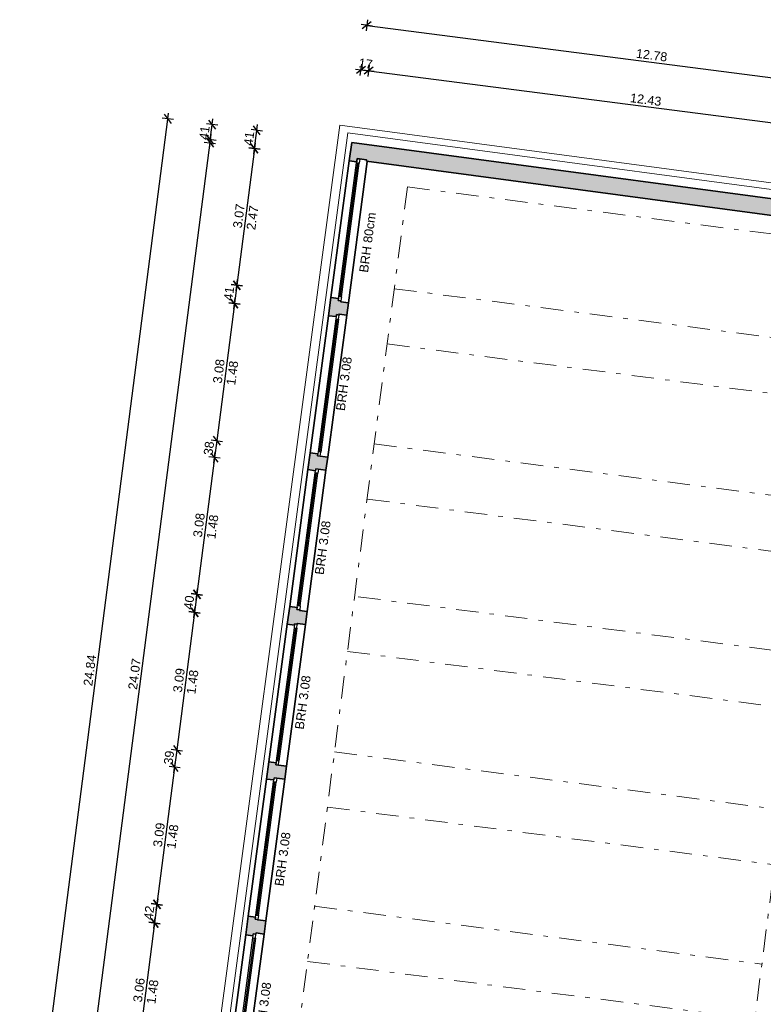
# Model space of a CAD drawing. Header units: metres. Extents: x 344109.8 to 344204.8, y 5709458.9 to 5709547.2.
# Tile 36 of 38: x 344179.3 to 344195.9, y 5709477.8 to 5709499.8. Entities that reach past the tile are written whole.
import ezdxf
from ezdxf.enums import TextEntityAlignment as Align

# ---------------------------------------------------------------- set-up
doc = ezdxf.new("R2010")
doc.units = ezdxf.units.M
doc.linetypes.add('AUSGEZOGEN', pattern=[0])
doc.linetypes.add('DASHDOT', pattern=[1, 0.5, -0.25, 0, -0.25])
doc.layers.add('Bemassung', color=7, linetype='Continuous')
for name, color, linetype, lineweight in [('Dach', 6, 'AUSGEZOGEN', 13), ('Decke', 7, 'DASHDOT', 18), ('Fenster', 7, 'AUSGEZOGEN', 25), ('Schraffur', 8, 'Continuous', 25), ('Text', 7, 'Continuous', 13), ('Unterzug', 7, 'DASHDOT', 18), ('Wand', 7, 'AUSGEZOGEN', 35)]:
    doc.layers.add(name, color=color, linetype=linetype, lineweight=lineweight)
doc.styles.get("Standard").update_dxf_attribs({"font": 'arial.ttf'})
doc.dimstyles.new('1', dxfattribs={"dimtxt": 0.2, "dimasz": 0.005, "dimexe": 0.08, "dimexo": 0, "dimgap": 0.05, "dimtad": 3, "dimzin": 3, "dimdsep": 46, "dimtxsty": 'Standard', "dimblk": '1000hands_BEMPFEIL', "dimcen": 1, "dimdle": 0.08, "dimse1": 1, "dimse2": 1, "dimclre": 256, "dimazin": 2, "dimtfac": 1, "dimtix": 1, "dimtmove": 2, "dimatfit": 3, "dimldrblk": '1000hands_BEMPFEIL', "dimfxl": 1, "dimtolj": 1, "dimtzin": 0, "dimarcsym": 0})
doc.dimstyles.new('Copy of 1', dxfattribs={"dimtxt": 0.2, "dimasz": 0.005, "dimexe": 0.08, "dimexo": 0, "dimgap": 0.05, "dimtad": 3, "dimdec": 0, "dimlfac": 100, "dimzin": 3, "dimdsep": 46, "dimtxsty": 'Standard', "dimblk": '1000hands_BEMPFEIL', "dimcen": 1, "dimdle": 0.08, "dimse1": 1, "dimse2": 1, "dimclre": 256, "dimazin": 2, "dimtfac": 1, "dimtdec": 0, "dimtix": 1, "dimtmove": 2, "dimatfit": 3, "dimldrblk": '1000hands_BEMPFEIL', "dimfxl": 1, "dimtolj": 1, "dimtzin": 0, "dimarcsym": 0})

# ---------------------------------------------------------------- blocks, each defined once
blk = doc.blocks.new('1000hands_BEMPFEIL')
at = {"color": 0}
for p, q in [((-25.4, 0), (25.4, 0)), ((-18, -18), (18, 18)), ((0, -25.4), (0, 25.4))]:
    blk.add_line(p, q, dxfattribs=at)
blk = doc.blocks.new('*D22')
at = {"layer": 'Bemassung', "color": 0, "lineweight": -2, "transparency": 16777216}
blk.add_line((344184.52, 5709496.892), (344184.571, 5709497.288), dxfattribs=at)
at = {"layer": 'Defpoints', "color": 0, "transparency": 16777216}
for p in [(344184.572, 5709497.293), (344186.688, 5709497.02, 0), (344186.633, 5709496.614, 0)]:
    blk.add_point(p, dxfattribs=at)
at = {"layer": 'Bemassung', "color": 0, "lineweight": -2, "transparency": 16777216, "xscale": 0.005, "yscale": 0.005, "zscale": 0.005}
for p, rotation in [((344184.572, 5709497.293), 82.6453569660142), ((344184.519, 5709496.887), 262.6453569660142)]:
    blk.add_blockref('1000hands_BEMPFEIL', p, dxfattribs=dict(at, rotation=rotation))
at = {"layer": 'Bemassung', "color": 0, "transparency": 16777216, "insert": (344184.397, 5709497.109), "char_height": 0.2, "attachment_point": 5, "rotation": 82.6454}
blk.add_mtext('\\A1;41', dxfattribs=at)
blk = doc.blocks.new('*D187')
at = {"layer": 'Bemassung', "color": 0, "lineweight": -2, "transparency": 16777216}
blk.add_line((344184.519, 5709496.882), (344184.127, 5709493.842), dxfattribs=at)
at = {"layer": 'Defpoints', "color": 0, "transparency": 16777216}
for p in [(344186.633, 5709496.614, 0), (344184.126, 5709493.838), (344186.226, 5709493.566, 0)]:
    blk.add_point(p, dxfattribs=at)
at = {"layer": 'Bemassung', "color": 0, "lineweight": -2, "transparency": 16777216, "xscale": 0.005, "yscale": 0.005, "zscale": 0.005}
for p, rotation in [((344184.519, 5709496.887), 82.6453569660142), ((344184.126, 5709493.838), 262.6453569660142)]:
    blk.add_blockref('1000hands_BEMPFEIL', p, dxfattribs=dict(at, rotation=rotation))
at = {"layer": 'Bemassung', "color": 0, "transparency": 16777216, "insert": (344184.172, 5709495.382), "char_height": 0.2, "attachment_point": 5, "rotation": 82.6454}
blk.add_mtext('\\A1;3.07', dxfattribs=at)
blk = doc.blocks.new('*D188')
at = {"layer": 'Bemassung', "color": 0, "lineweight": -2, "transparency": 16777216}
blk.add_line((344184.125, 5709493.833), (344184.074, 5709493.435), dxfattribs=at)
at = {"layer": 'Defpoints', "color": 0, "transparency": 16777216}
for p in [(344184.073, 5709493.43), (344186.226, 5709493.566, 0), (344186.172, 5709493.159, 0)]:
    blk.add_point(p, dxfattribs=at)
at = {"layer": 'Bemassung', "color": 0, "lineweight": -2, "transparency": 16777216, "xscale": 0.005, "yscale": 0.005, "zscale": 0.005}
for p, rotation in [((344184.126, 5709493.838), 82.6453569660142), ((344184.073, 5709493.43), 262.6453569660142)]:
    blk.add_blockref('1000hands_BEMPFEIL', p, dxfattribs=dict(at, rotation=rotation))
at = {"layer": 'Bemassung', "color": 0, "transparency": 16777216, "insert": (344183.95, 5709493.653), "char_height": 0.2, "attachment_point": 5, "rotation": 82.6454}
blk.add_mtext('\\A1;41', dxfattribs=at)
blk = doc.blocks.new('*D189')
at = {"layer": 'Bemassung', "color": 0, "lineweight": -2, "transparency": 16777216}
blk.add_line((344184.073, 5709493.425), (344183.679, 5709490.376), dxfattribs=at)
at = {"layer": 'Defpoints', "color": 0, "transparency": 16777216}
for p in [(344186.172, 5709493.159, 0), (344183.678, 5709490.371), (344185.763, 5709490.102, 0)]:
    blk.add_point(p, dxfattribs=at)
at = {"layer": 'Bemassung', "color": 0, "lineweight": -2, "transparency": 16777216, "xscale": 0.005, "yscale": 0.005, "zscale": 0.005}
for p, rotation in [((344184.073, 5709493.43), 82.6453569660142), ((344183.678, 5709490.371), 262.6453569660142)]:
    blk.add_blockref('1000hands_BEMPFEIL', p, dxfattribs=dict(at, rotation=rotation))
at = {"layer": 'Bemassung', "color": 0, "transparency": 16777216, "insert": (344183.725, 5709491.92), "char_height": 0.2, "attachment_point": 5, "rotation": 82.6454}
blk.add_mtext('\\A1;3.08', dxfattribs=at)
blk = doc.blocks.new('*D190')
at = {"layer": 'Bemassung', "color": 0, "lineweight": -2, "transparency": 16777216}
for p, q in [((344183.678, 5709490.371), (344183.63, 5709489.994)), ((344183.679, 5709490.376), (344183.68, 5709490.381)), ((344183.629, 5709489.989), (344183.629, 5709489.984))]:
    blk.add_line(p, q, dxfattribs=at)
at = {"layer": 'Defpoints', "color": 0, "transparency": 16777216}
for p in [(344183.63, 5709489.994), (344185.763, 5709490.102, 0), (344185.713, 5709489.725, 0)]:
    blk.add_point(p, dxfattribs=at)
at = {"layer": 'Bemassung', "color": 0, "lineweight": -2, "transparency": 16777216, "xscale": 0.005, "yscale": 0.005, "zscale": 0.005}
for p, rotation in [((344183.678, 5709490.371), 262.6453569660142), ((344183.63, 5709489.994), 82.6453569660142)]:
    blk.add_blockref('1000hands_BEMPFEIL', p, dxfattribs=dict(at, rotation=rotation))
at = {"layer": 'Bemassung', "color": 0, "transparency": 16777216, "insert": (344183.503, 5709490.202), "char_height": 0.2, "attachment_point": 5, "rotation": 82.6454}
blk.add_mtext('\\A1;38', dxfattribs=at)
blk = doc.blocks.new('*D191')
at = {"layer": 'Bemassung', "color": 0, "lineweight": -2, "transparency": 16777216}
blk.add_line((344183.629, 5709489.989), (344183.237, 5709486.949), dxfattribs=at)
at = {"layer": 'Defpoints', "color": 0, "transparency": 16777216}
for p in [(344185.713, 5709489.725, 0), (344183.236, 5709486.944), (344185.305, 5709486.677, 0)]:
    blk.add_point(p, dxfattribs=at)
at = {"layer": 'Bemassung', "color": 0, "lineweight": -2, "transparency": 16777216, "xscale": 0.005, "yscale": 0.005, "zscale": 0.005}
for p, rotation in [((344183.63, 5709489.994), 82.6453569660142), ((344183.236, 5709486.944), 262.6453569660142)]:
    blk.add_blockref('1000hands_BEMPFEIL', p, dxfattribs=dict(at, rotation=rotation))
at = {"layer": 'Bemassung', "color": 0, "transparency": 16777216, "insert": (344183.282, 5709488.488), "char_height": 0.2, "attachment_point": 5, "rotation": 82.6454}
blk.add_mtext('\\A1;3.08', dxfattribs=at)
blk = doc.blocks.new('*D192')
at = {"layer": 'Bemassung', "color": 0, "lineweight": -2, "transparency": 16777216}
blk.add_line((344183.235, 5709486.939), (344183.185, 5709486.547), dxfattribs=at)
at = {"layer": 'Defpoints', "color": 0, "transparency": 16777216}
for p in [(344185.305, 5709486.677, 0), (344183.184, 5709486.543), (344185.252, 5709486.276, 0)]:
    blk.add_point(p, dxfattribs=at)
at = {"layer": 'Bemassung', "color": 0, "lineweight": -2, "transparency": 16777216, "xscale": 0.005, "yscale": 0.005, "zscale": 0.005}
for p, rotation in [((344183.236, 5709486.944), 82.6453569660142), ((344183.184, 5709486.543), 262.6453569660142)]:
    blk.add_blockref('1000hands_BEMPFEIL', p, dxfattribs=dict(at, rotation=rotation))
at = {"layer": 'Bemassung', "color": 0, "transparency": 16777216, "insert": (344183.059, 5709486.763), "char_height": 0.2, "attachment_point": 5, "rotation": 82.6454}
blk.add_mtext('\\A1;40', dxfattribs=at)
blk = doc.blocks.new('*D193')
at = {"layer": 'Bemassung', "color": 0, "lineweight": -2, "transparency": 16777216}
blk.add_line((344183.184, 5709486.538), (344182.789, 5709483.478), dxfattribs=at)
at = {"layer": 'Defpoints', "color": 0, "transparency": 16777216}
for p in [(344185.252, 5709486.276, 0), (344182.788, 5709483.473), (344184.842, 5709483.208, 0)]:
    blk.add_point(p, dxfattribs=at)
at = {"layer": 'Bemassung', "color": 0, "lineweight": -2, "transparency": 16777216, "xscale": 0.005, "yscale": 0.005, "zscale": 0.005}
for p, rotation in [((344183.184, 5709486.543), 82.6453569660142), ((344182.788, 5709483.473), 262.6453569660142)]:
    blk.add_blockref('1000hands_BEMPFEIL', p, dxfattribs=dict(at, rotation=rotation))
at = {"layer": 'Bemassung', "color": 0, "transparency": 16777216, "insert": (344182.835, 5709485.027), "char_height": 0.2, "attachment_point": 5, "rotation": 82.6454}
blk.add_mtext('\\A1;3.09', dxfattribs=at)
blk = doc.blocks.new('*D194')
at = {"layer": 'Bemassung', "color": 0, "lineweight": -2, "transparency": 16777216}
for p, q in [((344182.788, 5709483.473), (344182.739, 5709483.091)), ((344182.789, 5709483.478), (344182.789, 5709483.483)), ((344182.738, 5709483.086), (344182.738, 5709483.081))]:
    blk.add_line(p, q, dxfattribs=at)
at = {"layer": 'Defpoints', "color": 0, "transparency": 16777216}
for p in [(344184.842, 5709483.208, 0), (344182.739, 5709483.091), (344184.791, 5709482.826, 0)]:
    blk.add_point(p, dxfattribs=at)
at = {"layer": 'Bemassung', "color": 0, "lineweight": -2, "transparency": 16777216, "xscale": 0.005, "yscale": 0.005, "zscale": 0.005}
for p, rotation in [((344182.788, 5709483.473), 262.6453569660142), ((344182.739, 5709483.091), 82.6453569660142)]:
    blk.add_blockref('1000hands_BEMPFEIL', p, dxfattribs=dict(at, rotation=rotation))
at = {"layer": 'Bemassung', "color": 0, "transparency": 16777216, "insert": (344182.613, 5709483.302), "char_height": 0.2, "attachment_point": 5, "rotation": 82.6454}
blk.add_mtext('\\A1;39', dxfattribs=at)
blk = doc.blocks.new('*D195')
at = {"layer": 'Bemassung', "color": 0, "lineweight": -2, "transparency": 16777216}
blk.add_line((344182.738, 5709483.086), (344182.345, 5709480.036), dxfattribs=at)
at = {"layer": 'Defpoints', "color": 0, "transparency": 16777216}
for p in [(344184.791, 5709482.826, 0), (344182.344, 5709480.031), (344184.382, 5709479.768, 0)]:
    blk.add_point(p, dxfattribs=at)
at = {"layer": 'Bemassung', "color": 0, "lineweight": -2, "transparency": 16777216, "xscale": 0.005, "yscale": 0.005, "zscale": 0.005}
for p, rotation in [((344182.739, 5709483.091), 82.6453569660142), ((344182.344, 5709480.031), 262.6453569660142)]:
    blk.add_blockref('1000hands_BEMPFEIL', p, dxfattribs=dict(at, rotation=rotation))
at = {"layer": 'Bemassung', "color": 0, "transparency": 16777216, "insert": (344182.39, 5709481.581), "char_height": 0.2, "attachment_point": 5, "rotation": 82.6454}
blk.add_mtext('\\A1;3.09', dxfattribs=at)
blk = doc.blocks.new('*D196')
at = {"layer": 'Bemassung', "color": 0, "lineweight": -2, "transparency": 16777216}
blk.add_line((344182.343, 5709480.026), (344182.291, 5709479.62), dxfattribs=at)
at = {"layer": 'Defpoints', "color": 0, "transparency": 16777216}
for p in [(344182.29, 5709479.615), (344184.382, 5709479.768, 0), (344184.327, 5709479.353, 0)]:
    blk.add_point(p, dxfattribs=at)
at = {"layer": 'Bemassung', "color": 0, "lineweight": -2, "transparency": 16777216, "xscale": 0.005, "yscale": 0.005, "zscale": 0.005}
for p, rotation in [((344182.344, 5709480.031), 82.6453569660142), ((344182.29, 5709479.615), 262.6453569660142)]:
    blk.add_blockref('1000hands_BEMPFEIL', p, dxfattribs=dict(at, rotation=rotation))
at = {"layer": 'Bemassung', "color": 0, "transparency": 16777216, "insert": (344182.168, 5709479.843), "char_height": 0.2, "attachment_point": 5, "rotation": 82.6454}
blk.add_mtext('\\A1;42', dxfattribs=at)
blk = doc.blocks.new('*D197')
at = {"layer": 'Bemassung', "color": 0, "lineweight": -2, "transparency": 16777216}
blk.add_line((344182.29, 5709479.611), (344181.9, 5709476.59), dxfattribs=at)
at = {"layer": 'Defpoints', "color": 0, "transparency": 16777216}
for p in [(344184.327, 5709479.353, 0), (344181.899, 5709476.585), (344183.922, 5709476.324, 0)]:
    blk.add_point(p, dxfattribs=at)
at = {"layer": 'Bemassung', "color": 0, "lineweight": -2, "transparency": 16777216, "xscale": 0.005, "yscale": 0.005, "zscale": 0.005}
for p, rotation in [((344182.29, 5709479.615), 82.6453569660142), ((344181.899, 5709476.585), 262.6453569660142)]:
    blk.add_blockref('1000hands_BEMPFEIL', p, dxfattribs=dict(at, rotation=rotation))
at = {"layer": 'Bemassung', "color": 0, "transparency": 16777216, "insert": (344181.944, 5709478.12), "char_height": 0.2, "attachment_point": 5, "rotation": 82.6454}
blk.add_mtext('\\A1;3.06', dxfattribs=at)
blk = doc.blocks.new('*D201')
at = {"layer": 'Bemassung', "color": 0, "lineweight": -2, "transparency": 16777216}
blk.add_line((344180.456, 5709473.218), (344183.536, 5709497.078), dxfattribs=at)
at = {"layer": 'Defpoints', "color": 0, "transparency": 16777216}
for p in [(344183.537, 5709497.083), (344186.811, 5709496.661, 0), (344183.608, 5709472.806, 0)]:
    blk.add_point(p, dxfattribs=at)
at = {"layer": 'Bemassung', "color": 0, "lineweight": -2, "transparency": 16777216, "xscale": 0.005, "yscale": 0.005, "zscale": 0.005}
for p, rotation in [((344183.537, 5709497.083), 82.6453569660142), ((344180.456, 5709473.213), 262.6453569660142)]:
    blk.add_blockref('1000hands_BEMPFEIL', p, dxfattribs=dict(at, rotation=rotation))
at = {"layer": 'Bemassung', "color": 0, "transparency": 16777216, "insert": (344181.845, 5709485.168), "char_height": 0.2, "attachment_point": 5, "rotation": 82.6454}
blk.add_mtext('\\A1;24.07', dxfattribs=at)
blk = doc.blocks.new('*D202')
at = {"layer": 'Bemassung', "color": 0, "lineweight": -2, "transparency": 16777216}
blk.add_line((344183.527, 5709497.02), (344183.578, 5709497.417), dxfattribs=at)
at = {"layer": 'Defpoints', "color": 0, "transparency": 16777216}
for p in [(344183.578, 5709497.421), (344186.688, 5709497.02, 0), (344186.633, 5709496.614, 0)]:
    blk.add_point(p, dxfattribs=at)
at = {"layer": 'Bemassung', "color": 0, "lineweight": -2, "transparency": 16777216, "xscale": 0.005, "yscale": 0.005, "zscale": 0.005}
for p, rotation in [((344183.578, 5709497.421), 82.6453569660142), ((344183.526, 5709497.015), 262.6453569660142)]:
    blk.add_blockref('1000hands_BEMPFEIL', p, dxfattribs=dict(at, rotation=rotation))
at = {"layer": 'Bemassung', "color": 0, "transparency": 16777216, "insert": (344183.403, 5709497.237), "char_height": 0.2, "attachment_point": 5, "rotation": 82.6454}
blk.add_mtext('\\A1;41', dxfattribs=at)
blk = doc.blocks.new('*D24')
at = {"layer": 'Bemassung', "color": 0, "lineweight": -2, "transparency": 16777216}
blk.add_line((344179.409, 5709472.916), (344182.588, 5709497.544), dxfattribs=at)
at = {"layer": 'Defpoints', "color": 0, "transparency": 16777216}
for p in [(344182.588, 5709497.549), (344186.688, 5709497.02, 0), (344183.308, 5709472.407, 0)]:
    blk.add_point(p, dxfattribs=at)
at = {"layer": 'Bemassung', "color": 0, "lineweight": -2, "transparency": 16777216, "xscale": 0.005, "yscale": 0.005, "zscale": 0.005}
for p, rotation in [((344182.588, 5709497.549), 82.6453569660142), ((344179.408, 5709472.911), 262.6453569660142)]:
    blk.add_blockref('1000hands_BEMPFEIL', p, dxfattribs=dict(at, rotation=rotation))
at = {"layer": 'Bemassung', "color": 0, "transparency": 16777216, "insert": (344180.847, 5709485.249), "char_height": 0.2, "attachment_point": 5, "rotation": 82.6454}
blk.add_mtext('\\A1;24.84', dxfattribs=at)
blk = doc.blocks.new('*D25')
at = {"layer": 'Bemassung', "color": 0, "lineweight": -2, "transparency": 16777216}
for p, q in [((344186.892, 5709498.643), (344186.887, 5709498.643)), ((344186.897, 5709498.642), (344187.064, 5709498.62)), ((344187.069, 5709498.62), (344187.074, 5709498.619))]:
    blk.add_line(p, q, dxfattribs=at)
at = {"layer": 'Defpoints', "color": 0, "transparency": 16777216}
for p in [(344187.064, 5709498.62), (344186.688, 5709497.02, 0), (344186.811, 5709496.661, 0)]:
    blk.add_point(p, dxfattribs=at)
at = {"layer": 'Bemassung', "color": 0, "lineweight": -2, "transparency": 16777216, "xscale": 0.005, "yscale": 0.005, "zscale": 0.005}
for p, rotation in [((344186.897, 5709498.642), 352.6453569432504), ((344187.064, 5709498.62), 172.6453569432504)]:
    blk.add_blockref('1000hands_BEMPFEIL', p, dxfattribs=dict(at, rotation=rotation))
at = {"layer": 'Bemassung', "color": 0, "transparency": 16777216, "insert": (344187, 5709498.78), "char_height": 0.2, "attachment_point": 5, "rotation": 352.6454}
blk.add_mtext('\\A1;17', dxfattribs=at)
blk = doc.blocks.new('*D203')
at = {"layer": 'Bemassung', "color": 0, "lineweight": -2, "transparency": 16777216}
blk.add_line((344187.069, 5709498.62), (344199.388, 5709497.03), dxfattribs=at)
at = {"layer": 'Defpoints', "color": 0, "transparency": 16777216}
for p in [(344199.393, 5709497.029), (344186.811, 5709496.661, 0), (344199.132, 5709495.004, 0)]:
    blk.add_point(p, dxfattribs=at)
at = {"layer": 'Bemassung', "color": 0, "lineweight": -2, "transparency": 16777216, "xscale": 0.005, "yscale": 0.005, "zscale": 0.005}
for p, rotation in [((344187.064, 5709498.62), 172.6453569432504), ((344199.393, 5709497.029), 352.6453569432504)]:
    blk.add_blockref('1000hands_BEMPFEIL', p, dxfattribs=dict(at, rotation=rotation))
at = {"layer": 'Bemassung', "color": 0, "transparency": 16777216, "insert": (344193.248, 5709497.976), "char_height": 0.2, "attachment_point": 5, "rotation": 352.6454}
blk.add_mtext('\\A1;12.43', dxfattribs=at)
blk = doc.blocks.new('*D26')
at = {"layer": 'Bemassung', "color": 0, "lineweight": -2, "transparency": 16777216}
blk.add_line((344187.03, 5709499.633), (344199.691, 5709497.999), dxfattribs=at)
at = {"layer": 'Defpoints', "color": 0, "transparency": 16777216}
for p in [(344199.696, 5709497.998), (344186.688, 5709497.02, 0), (344199.351, 5709495.328, 0)]:
    blk.add_point(p, dxfattribs=at)
at = {"layer": 'Bemassung', "color": 0, "lineweight": -2, "transparency": 16777216, "xscale": 0.005, "yscale": 0.005, "zscale": 0.005}
for p, rotation in [((344187.025, 5709499.634), 172.6453569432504), ((344199.696, 5709497.998), 352.6453569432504)]:
    blk.add_blockref('1000hands_BEMPFEIL', p, dxfattribs=dict(at, rotation=rotation))
at = {"layer": 'Bemassung', "color": 0, "transparency": 16777216, "insert": (344193.38, 5709498.967), "char_height": 0.2, "attachment_point": 5, "rotation": 352.6454}
blk.add_mtext('\\A1;12.78', dxfattribs=at)

msp = doc.modelspace()

# ---------------------------------------------------------------- hatches: boundary and pattern name
at = {"layer": 'Schraffur'}
h = msp.add_hatch(color=256, dxfattribs=at)
h.dxf.hatch_style = 1
h.paths.add_polyline_path([(344186.688, 5709497.02), (344186.633, 5709496.614), (344186.802, 5709496.591), (344186.811, 5709496.661), (344187.019, 5709496.633), (344187.015, 5709496.603), (344198.949, 5709495.008), (344198.952, 5709495.028), (344199.132, 5709495.004), (344199.126, 5709494.965), (344199.299, 5709494.941), (344199.351, 5709495.328)])
h = msp.add_hatch(color=256, dxfattribs=at)
h.dxf.hatch_style = 1
h.paths.add_polyline_path([(344186.614, 5709493.448), (344186.445, 5709493.471), (344186.448, 5709493.491), (344186.389, 5709493.499), (344186.395, 5709493.543), (344186.226, 5709493.566), (344186.172, 5709493.159), (344186.34, 5709493.137), (344186.346, 5709493.182), (344186.406, 5709493.174), (344186.408, 5709493.193), (344186.577, 5709493.171)])
h = msp.add_hatch(color=256, dxfattribs=at)
h.dxf.hatch_style = 1
h.paths.add_polyline_path([(344186.154, 5709490.004), (344185.926, 5709490.035), (344185.932, 5709490.079), (344185.763, 5709490.102), (344185.713, 5709489.725), (344185.881, 5709489.702), (344185.887, 5709489.747), (344186.115, 5709489.716)])
h = msp.add_hatch(color=256, dxfattribs=at)
h.dxf.hatch_style = 1
h.paths.add_polyline_path([(344185.693, 5709486.559), (344185.525, 5709486.582), (344185.528, 5709486.602), (344185.468, 5709486.61), (344185.474, 5709486.654), (344185.305, 5709486.677), (344185.252, 5709486.276), (344185.41, 5709486.254), (344185.415, 5709486.285), (344185.474, 5709486.277), (344185.477, 5709486.296), (344185.655, 5709486.273)])
h = msp.add_hatch(color=256, dxfattribs=at)
h.dxf.hatch_style = 1
h.paths.add_polyline_path([(344185.233, 5709483.111), (344184.995, 5709483.143), (344185.001, 5709483.187), (344184.842, 5709483.208), (344184.791, 5709482.826), (344184.95, 5709482.805), (344184.956, 5709482.854), (344185.194, 5709482.823)])
h = msp.add_hatch(color=256, dxfattribs=at)
h.dxf.hatch_style = 1
h.paths.add_polyline_path([(344184.772, 5709479.661), (344184.593, 5709479.685), (344184.594, 5709479.694), (344184.535, 5709479.702), (344184.541, 5709479.747), (344184.382, 5709479.768), (344184.327, 5709479.353), (344184.485, 5709479.331), (344184.491, 5709479.376), (344184.551, 5709479.368), (344184.554, 5709479.393), (344184.733, 5709479.369)])

# ---------------------------------------------------------------- linework, layer by layer
at = {"layer": 'Dach', "elevation": 0}
for points in [[(344186.421, 5709497.41), (344183.053, 5709472.204)], [(344186.421, 5709497.41), (344199.721, 5709495.633)], [(344186.602, 5709497.235), (344183.28, 5709472.378)], [(344186.602, 5709497.235), (344199.5, 5709495.512)]]:
    msp.add_lwpolyline(points, dxfattribs=at)
at = {"layer": 'Decke'}
msp.add_lwpolyline([(344187.032, 5709489.069), (344197.009, 5709487.782)], dxfattribs=at)
at = {"layer": 'Fenster', "elevation": 0}
for points in [[(344186.401, 5709493.588), (344186.799, 5709496.566)], [(344186.43, 5709493.584), (344186.828, 5709496.563)], [(344186.46, 5709493.58), (344186.858, 5709496.559)], [(344186.334, 5709493.092), (344185.938, 5709490.124)], [(344186.364, 5709493.088), (344185.967, 5709490.12)], [(344186.394, 5709493.084), (344185.997, 5709490.116)], [(344185.48, 5709486.699), (344185.875, 5709489.658)], [(344185.51, 5709486.695), (344185.905, 5709489.654)], [(344185.539, 5709486.691), (344185.935, 5709489.65)], [(344185.403, 5709486.195), (344185.007, 5709483.232)], [(344185.432, 5709486.191), (344185.036, 5709483.228)], [(344185.462, 5709486.187), (344185.066, 5709483.224)], [(344184.547, 5709479.792), (344184.944, 5709482.765)], [(344184.577, 5709479.788), (344184.974, 5709482.761)], [(344184.606, 5709479.784), (344185.004, 5709482.757)], [(344184.479, 5709479.287), (344184.089, 5709476.363)], [(344184.509, 5709479.283), (344184.118, 5709476.359)], [(344184.539, 5709479.279), (344184.148, 5709476.355)]]:
    msp.add_lwpolyline(points, dxfattribs=at)
for points in [[(344186.811, 5709496.661), (344186.871, 5709496.653), (344186.858, 5709496.559), (344186.799, 5709496.566)], [(344186.401, 5709493.588), (344186.46, 5709493.58), (344186.448, 5709493.491), (344186.389, 5709493.499)], [(344186.334, 5709493.092), (344186.394, 5709493.084), (344186.406, 5709493.174), (344186.346, 5709493.182)], [(344185.926, 5709490.035), (344185.985, 5709490.027), (344185.997, 5709490.116), (344185.938, 5709490.124)], [(344185.887, 5709489.747), (344185.947, 5709489.739), (344185.935, 5709489.65), (344185.875, 5709489.658)], [(344185.48, 5709486.699), (344185.539, 5709486.691), (344185.528, 5709486.602), (344185.468, 5709486.61)], [(344185.403, 5709486.195), (344185.462, 5709486.187), (344185.474, 5709486.277), (344185.415, 5709486.285)], [(344184.995, 5709483.143), (344185.054, 5709483.135), (344185.066, 5709483.224), (344185.007, 5709483.232)], [(344184.956, 5709482.854), (344185.016, 5709482.846), (344185.004, 5709482.757), (344184.944, 5709482.765)], [(344184.547, 5709479.792), (344184.606, 5709479.784), (344184.594, 5709479.694), (344184.535, 5709479.702)], [(344184.479, 5709479.287), (344184.539, 5709479.279), (344184.551, 5709479.368), (344184.491, 5709479.376)]]:
    msp.add_lwpolyline(points, close=True, dxfattribs=at)
at = {"layer": 'Unterzug'}
for p, q in [((344187.931, 5709496.03), (344197.908, 5709494.743)), ((344186.836, 5709486.89), (344196.729, 5709485.613)), ((344186.594, 5709485.671), (344196.571, 5709484.383)), ((344186.304, 5709483.429), (344196.281, 5709482.142)), ((344186.145, 5709482.2), (344196.123, 5709480.912)), ((344185.86, 5709479.988), (344195.837, 5709478.7)), ((344185.701, 5709478.758), (344195.679, 5709477.47))]:
    msp.add_line(p, q, dxfattribs=at)
for points in [[(344187.931, 5709496.03), (344184.96, 5709473.011)], [(344197.908, 5709494.743), (344194.937, 5709471.724)], [(344187.638, 5709493.761), (344197.615, 5709492.473)], [(344187.479, 5709492.531), (344197.456, 5709491.243)], [(344187.191, 5709490.299), (344197.168, 5709489.011)]]:
    msp.add_lwpolyline(points, dxfattribs=at)
at = {"layer": 'Wand'}
for p, q in [((344185.763, 5709490.102, 0), (344185.713, 5709489.725, 0)), ((344185.932, 5709490.079, 0), (344185.763, 5709490.102, 0)), ((344185.926, 5709490.035, 0), (344185.932, 5709490.079, 0)), ((344185.713, 5709489.725, 0), (344185.881, 5709489.702, 0)), ((344185.881, 5709489.702, 0), (344185.887, 5709489.747, 0)), ((344183.922, 5709476.324, 0), (344184.327, 5709479.353, 0))]:
    msp.add_line(p, q, dxfattribs=at)
at = {"layer": 'Wand', "elevation": 0}
for points in [[(344186.811, 5709496.661), (344186.802, 5709496.591), (344186.633, 5709496.614), (344186.688, 5709497.02)], [(344186.688, 5709497.02), (344199.351, 5709495.328)], [(344186.226, 5709493.566), (344186.633, 5709496.614)], [(344186.614, 5709493.448), (344187.035, 5709496.6)], [(344187.015, 5709496.603), (344187.019, 5709496.633), (344186.811, 5709496.661)], [(344187.015, 5709496.603), (344198.949, 5709495.008)], [(344186.346, 5709493.182), (344186.34, 5709493.137), (344186.172, 5709493.159), (344186.226, 5709493.566)], [(344186.389, 5709493.499), (344186.395, 5709493.543), (344186.226, 5709493.566)], [(344186.614, 5709493.448), (344186.445, 5709493.471), (344186.448, 5709493.491), (344186.389, 5709493.499)], [(344186.577, 5709493.171), (344186.614, 5709493.448)], [(344185.763, 5709490.102), (344186.172, 5709493.159)], [(344186.154, 5709490.004), (344186.577, 5709493.171)], [(344186.577, 5709493.171), (344186.408, 5709493.193), (344186.406, 5709493.174), (344186.346, 5709493.182)], [(344185.926, 5709490.035), (344186.154, 5709490.004)], [(344186.115, 5709489.716), (344186.154, 5709490.004)], [(344185.305, 5709486.677), (344185.713, 5709489.725)], [(344185.693, 5709486.559), (344186.115, 5709489.716)], [(344185.887, 5709489.747), (344186.115, 5709489.716)], [(344185.468, 5709486.61), (344185.474, 5709486.654), (344185.305, 5709486.677), (344185.252, 5709486.276)], [(344185.693, 5709486.559), (344185.525, 5709486.582), (344185.528, 5709486.602), (344185.468, 5709486.61)], [(344185.655, 5709486.273), (344185.693, 5709486.559)], [(344184.842, 5709483.208), (344185.252, 5709486.276)], [(344185.233, 5709483.111), (344185.655, 5709486.273)], [(344185.415, 5709486.285), (344185.41, 5709486.254), (344185.252, 5709486.276)], [(344185.655, 5709486.273), (344185.477, 5709486.296), (344185.474, 5709486.277), (344185.415, 5709486.285)], [(344184.995, 5709483.143), (344185.001, 5709483.187), (344184.842, 5709483.208), (344184.791, 5709482.826)], [(344184.995, 5709483.143), (344185.233, 5709483.111)], [(344185.194, 5709482.823), (344185.233, 5709483.111)], [(344184.382, 5709479.768), (344184.791, 5709482.826)], [(344184.772, 5709479.661), (344185.194, 5709482.823)], [(344184.956, 5709482.854), (344184.95, 5709482.805), (344184.791, 5709482.826)], [(344184.956, 5709482.854), (344185.194, 5709482.823)], [(344184.382, 5709479.768), (344184.327, 5709479.353)], [(344184.535, 5709479.702), (344184.541, 5709479.747), (344184.382, 5709479.768)], [(344184.772, 5709479.661), (344184.593, 5709479.685), (344184.594, 5709479.694), (344184.535, 5709479.702)], [(344184.772, 5709479.661), (344184.733, 5709479.369)], [(344184.313, 5709476.231), (344184.733, 5709479.369)], [(344184.491, 5709479.376), (344184.485, 5709479.331), (344184.327, 5709479.353)], [(344184.733, 5709479.369), (344184.554, 5709479.393), (344184.551, 5709479.368), (344184.491, 5709479.376)]]:
    msp.add_lwpolyline(points, dxfattribs=at)

# ---------------------------------------------------------------- texts
at = {"layer": 'Text'}
for s, p in [('2.47', (344184.472, 5709495.343, 0)), ('BRH 80cm', (344187.041, 5709494.793, 0)), ('1.48', (344184.025, 5709491.881, 0)), ('BRH 3.08', (344186.514, 5709491.641, 0)), ('1.48', (344183.582, 5709488.45, 0)), ('BRH 3.08', (344186.042, 5709487.985, 0)), ('1.48', (344183.136, 5709484.989, 0)), ('BRH 3.08', (344185.597, 5709484.535, 0)), ('1.48', (344182.691, 5709481.542, 0)), ('BRH 3.08', (344185.146, 5709481.04, 0)), ('1.48', (344182.244, 5709478.081, 0)), ('BRH 3.08', (344184.714, 5709477.693, 0))]:
    msp.add_text(s, height=0.2, rotation=82.389, dxfattribs=at).set_placement(p, align=Align.MIDDLE)

# ---------------------------------------------------------------- dimensions: what is measured, and where the dimension line sits
at = {"layer": 'Bemassung'}
for base, p1, p2, angle, dimstyle, picture, middle in [((344199.696, 5709497.998), (344186.688, 5709497.02, 0), (344199.351, 5709495.328, 0), 352.6454, '1', '*D26', (344193.38, 5709498.967)), ((344187.064, 5709498.62), (344186.688, 5709497.02, 0), (344186.811, 5709496.661, 0), 352.6454, 'Copy of 1', '*D25', (344187, 5709498.78)), ((344199.393, 5709497.029), (344186.811, 5709496.661, 0), (344199.132, 5709495.004, 0), 352.6454, '1', '*D203', (344193.248, 5709497.976)), ((344182.588, 5709497.549), (344183.308, 5709472.407, 0), (344186.688, 5709497.02, 0), 82.6454, '1', '*D24', (344180.847, 5709485.249)), ((344183.578, 5709497.421), (344186.633, 5709496.614, 0), (344186.688, 5709497.02, 0), 82.6454, 'Copy of 1', '*D202', (344183.403, 5709497.237)), ((344184.572, 5709497.293), (344186.633, 5709496.614, 0), (344186.688, 5709497.02, 0), 82.6454, 'Copy of 1', '*D22', (344184.397, 5709497.109)), ((344183.537, 5709497.083), (344183.608, 5709472.806, 0), (344186.811, 5709496.661, 0), 82.6454, '1', '*D201', (344181.845, 5709485.168)), ((344184.1259, 5709493.8375), (344186.6333, 5709496.6138, 0), (344186.2261, 5709493.5664, 0), 82.6454, '1', '*D187', (344184.1718, 5709495.3816)), ((344184.073, 5709493.43), (344186.226, 5709493.566, 0), (344186.172, 5709493.159, 0), 82.6454, 'Copy of 1', '*D188', (344183.95, 5709493.653)), ((344183.678, 5709490.371), (344186.172, 5709493.159, 0), (344185.763, 5709490.102, 0), 82.6454, '1', '*D189', (344183.725, 5709491.92)), ((344183.63, 5709489.994), (344185.763, 5709490.102, 0), (344185.713, 5709489.725, 0), 82.6454, 'Copy of 1', '*D190', (344183.503, 5709490.202)), ((344183.236, 5709486.944), (344185.713, 5709489.725, 0), (344185.305, 5709486.677, 0), 82.6454, '1', '*D191', (344183.282, 5709488.488)), ((344183.184, 5709486.543), (344185.305, 5709486.677, 0), (344185.252, 5709486.276, 0), 82.6454, 'Copy of 1', '*D192', (344183.059, 5709486.763)), ((344182.7882, 5709483.4734), (344185.2519, 5709486.2757, 0), (344184.842, 5709483.2083, 0), 82.6454, '1', '*D193', (344182.8353, 5709485.0275)), ((344182.739, 5709483.091), (344184.842, 5709483.208, 0), (344184.791, 5709482.826, 0), 82.6454, 'Copy of 1', '*D194', (344182.613, 5709483.302)), ((344182.344, 5709480.031), (344184.791, 5709482.826, 0), (344184.382, 5709479.768, 0), 82.6454, '1', '*D195', (344182.39, 5709481.581)), ((344182.29, 5709479.615), (344184.382, 5709479.768, 0), (344184.327, 5709479.353, 0), 82.6454, 'Copy of 1', '*D196', (344182.168, 5709479.843)), ((344181.899, 5709476.585), (344184.327, 5709479.353, 0), (344183.922, 5709476.324, 0), 82.6454, '1', '*D197', (344181.944, 5709478.12))]:
    dim = msp.add_linear_dim(base=base, p1=p1, p2=p2, angle=angle, dimstyle=dimstyle, dxfattribs=at)
    dim.commit()
    dim.dimension.update_dxf_attribs({"geometry": picture, "text_midpoint": middle})

doc.saveas('drawing.dxf')
